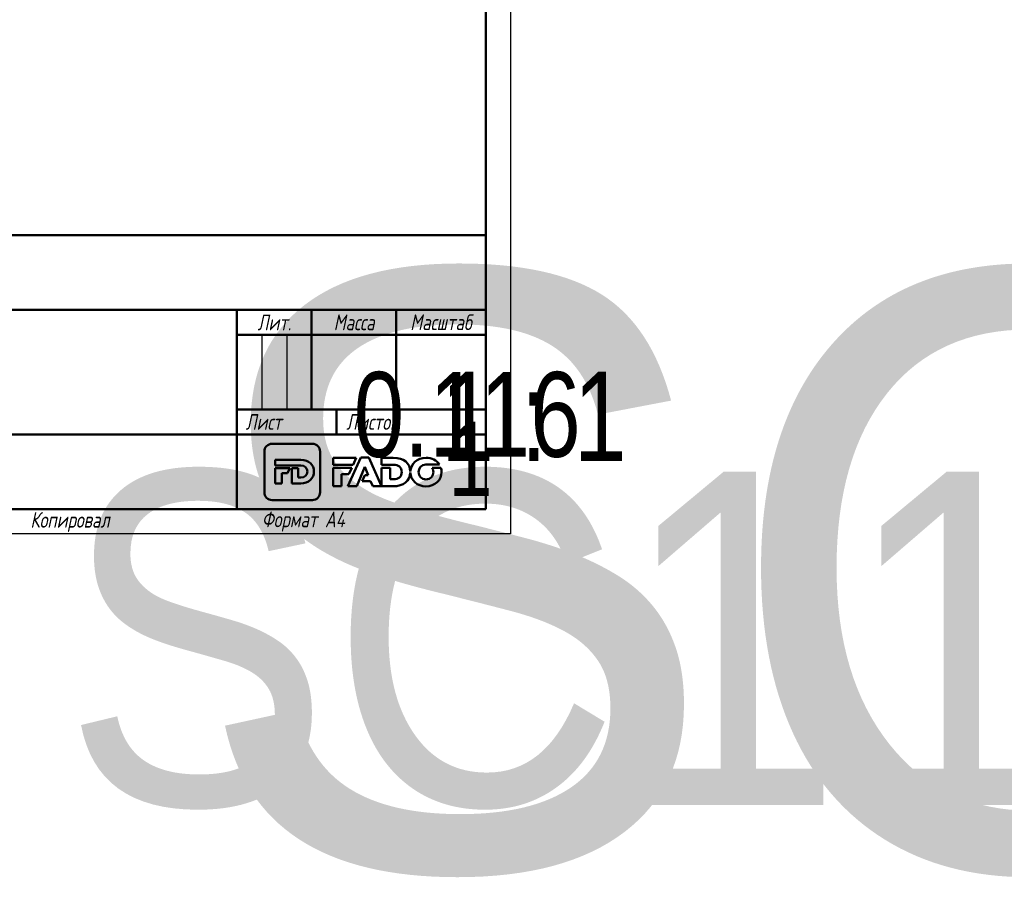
# Model space of a CAD drawing. Header units: millimetres. Extents: x -119 to 738, y -69 to 356.
# Tile 16 of 19: x 111 to 309, y -69 to 103. Entities that reach past the tile are written whole.
import ezdxf
from ezdxf.enums import TextEntityAlignment as Align

# ---------------------------------------------------------------- set-up
doc = ezdxf.new("R2018")
doc.units = ezdxf.units.MM
for name, color, linetype, lineweight in [('Заголовок (ГОСТ)', 7, 'Continuous', 50), ('Кромка (ГОСТ)', 7, 'Continuous', 50), ('Эскизная геометрия (ГОСТ)', 7, 'Continuous', 50)]:
    doc.layers.add(name, color=color, linetype=linetype, lineweight=lineweight)
doc.styles.get("Standard").update_dxf_attribs({"font": 'GOST Common Italic.ttf'})
doc.styles.add('Альтернативный текст (ГОСТ)', font='txt', dxfattribs={"width": 0.8})

# ---------------------------------------------------------------- blocks, each defined once
blk = doc.blocks.new('Основные надписи ГОСТ - Форма 1')
at = {"layer": 'Заголовок (ГОСТ)'}
for p, q in [((0, 55), (185, 55)), ((185, 0), (185, 55)), ((65, 40), (185, 40)), ((135, 40), (135, 0)), ((150, 40), (150, 20)), ((167, 40), (167, 20)), ((135, 35), (185, 35)), ((135, 20), (185, 20)), ((155, 20), (155, 15)), ((65, 15), (185, 15)), ((185, 0), (0, 0))]:
    blk.add_line(p, q, dxfattribs=at)
at = {"layer": 'Заголовок (ГОСТ)', "linetype": 'Continuous', "lineweight": 25}
for p, q in [((140, 35), (140, 20)), ((145, 35), (145, 20))]:
    blk.add_line(p, q, dxfattribs=at)
at = {"layer": 'Заголовок (ГОСТ)', "char_height": 3.17, "style": 'Альтернативный текст (ГОСТ)'}
for s, insert, width, attachment_point in [('\\fGOST Common|b0|i1;\\H3.1700;Лит.', (142.52, 37.49), 14.9766, 5), ('\\fGOST Common|b0|i1;\\H3.1700;Масса', (158.55, 37.51), 16.9878, 5), ('\\fGOST Common|b0|i1;\\H3.1700;Масштаб', (176.02, 37.53), 17.8316, 5), ('\\fGOST Common|b0|i1;\\H3.1700;Лист', (140.37, 17.5), 10.5071, 5), ('\\fGOST Common|b0|i1;\\H3.1700;Листов', (162.21, 17.5), 14.3668, 5), ('\\A1;', (150.6, 17.54), 8.8313, 5), ('\\fGOST Common|b0|i1;\\H3.1700;Копировал', (93.48, -0.59), 19.7871, 1)]:
    blk.add_mtext(s, dxfattribs=dict(at, insert=insert, width=width, attachment_point=attachment_point))
at = {"layer": 'Заголовок (ГОСТ)', "lineweight": 30, "flags": 104}
for tag, height, width, p in [('Изм1', 2.89, 0.7, (3.51, 52.52)), ('Лист1', 2.89, 0.7, (12.03, 52.52)), ('Докум1', 2.89, 0.7, (28.54, 52.48)), ('Изм2', 2.89, 0.7, (3.5, 47.52)), ('Лист2', 2.89, 0.7, (12.01, 47.5)), ('Докум2', 2.89, 0.7, (28.53, 47.5)), ('Изм3', 2.89, 0.7, (3.5, 42.5)), ('Лист3', 2.89, 0.7, (12.01, 42.51)), ('Докум3', 2.89, 0.7, (28.51, 42.48)), ('Изм4', 2.89, 0.7, (3.51, 37.5)), ('Лист4', 2.89, 0.7, (12, 37.53)), ('Докум4', 2.89, 0.7, (28.51, 37.52)), ('НАИМЕНОВАНИЕ', 5, 0.8, (100.03, 29.98)), ('Литера', 3.5, 0.8, (137.52, 27.25)), ('Литера2', 3.5, 0.8, (142.51, 27.22)), ('Литера3', 3.5, 0.8, (147.52, 27.21)), ('Масса', 3.5, 0.8, (158.47, 27.53)), ('Масштаб', 3.5, 0.8, (176, 27.6)), ('Тип_документа', 3.17, 0.8, (100.08, 17.56)), ('Листов', 3.17, 0.8, (177.46, 17.58)), ('Материал_Класс', 3.5, 0.9, (100, 7.5)), ('Материал_Наим.', 3.5, 0.9, (100, 7.5))]:
    blk.add_attdef(tag, text='', height=height, dxfattribs=dict(at, width=width)).set_placement(p, align=Align.MIDDLE_CENTER)
for tag, height, width, p in [('Подп1', 2.89, 0.7, (40.01, 52.51)), ('Дата1', 2, 0.7, (55.01, 52.51)), ('Подп2', 2.89, 0.7, (40.01, 47.5)), ('Дата2', 2, 0.7, (55.01, 47.49)), ('Подп3', 2.89, 0.7, (40.01, 42.51)), ('Дата3', 2, 0.7, (55.02, 42.52)), ('Подп4', 2.89, 0.7, (40.01, 37.51)), ('Дата4', 2, 0.7, (55.02, 37.51)), ('АВТОР', 3.17, 0.8, (17.41, 27.49)), ('Разработал_Подп.', 2.89, 0.7, (40.05, 27.51)), ('ДАТА_СОЗДАНИЯ', 2, 0.7, (55.01, 27.51)), ('ПРОВЕРИЛ', 3.17, 0.8, (17.41, 22.53)), ('Проверил_Подп.', 2.89, 0.7, (40.05, 22.52)), ('ДАТА_ПРОВЕРКИ', 2, 0.7, (55.02, 22.51)), ('ТЕХНОЛОГ', 3.17, 0.8, (17.33, 17.54)), ('Технолог_Подп.', 2.89, 0.7, (40.05, 17.51)), ('Технолог_Дата', 2, 0.7, (55.01, 17.5)), ('НАЧ._ОТДЕЛА', 3.17, 0.8, (17.46, 12.45)), ('Руководитель_Подп.', 2.89, 0.7, (40.01, 12.5)), ('Должность_руководителя', 3.17, 0.8, (0.52, 12.51)), ('Руководитель_Дата', 2, 0.7, (55.01, 12.51)), ('НОРМОКОНТРОЛЬ', 3.17, 0.8, (17.37, 7.48)), ('Нормоконтроль_Подп.', 2.89, 0.7, (40.05, 7.52)), ('ДАТА_НОРМОКОНТРОЛЯ', 2, 0.7, (55.02, 7.51)), ('УТВЕРДИЛ', 3.17, 0.8, (17.4, 2.51)), ('Утвердил_Подп.', 2.89, 0.7, (40.05, 2.51)), ('ДАТА_УТВЕРЖДЕНИЯ', 2, 0.7, (55.01, 2.5))]:
    blk.add_attdef(tag, text='', height=height, dxfattribs=dict(at, width=width)).set_placement(p, align=Align.MIDDLE_LEFT)
for tag, height, p in [('ОБОЗНАЧЕНИЕ', 5, (125.33, 47.56)), ('ОРГАНИЗАЦИЯ', 3.5, (160.02, 7.6))]:
    blk.add_attdef(tag, text='', height=height, dxfattribs=at).set_placement(p, align=Align.MIDDLE_CENTER)
at = {"layer": 'Заголовок (ГОСТ)', "lineweight": 30, "width": 0.9, "flags": 104}
blk.add_attdef('Материал_ГОСТ', text='', height=3.5, dxfattribs=at).set_placement((134.04, 4.06), align=Align.MIDDLE_RIGHT)
blk = doc.blocks.new('Рамки ГОСТ_ граница 297x210')
at = {"layer": 'Кромка (ГОСТ)', "lineweight": 25}
for p, q in [((210, 297), (210, 0)), ((210, 0), (0, 0))]:
    blk.add_line(p, q, dxfattribs=at)
at = {"layer": 'Кромка (ГОСТ)'}
for p, q in [((205, 5), (205, 292)), ((20, 5), (205, 5))]:
    blk.add_line(p, q, dxfattribs=at)
at = {"layer": 'Кромка (ГОСТ)', "insert": (160, 4.5), "char_height": 3.17, "attachment_point": 1, "style": 'Альтернативный текст (ГОСТ)'}
blk.add_mtext('\\A1;\\fGOST Common|b0|i1;\\H3.1700;Формат A4', dxfattribs=at)

msp = doc.modelspace()

# ---------------------------------------------------------------- linework, layer by layer
at = {"layer": 'Эскизная геометрия (ГОСТ)', "linetype": 'Continuous'}
for p, q in [((170.162, 18.108), (162.063, 18.108)), ((160.505, 16.535), (160.505, 8.364)), ((171.722, 8.364), (171.722, 16.535)), ((162.71, 14.89), (162.71, 13.741)), ((167.836, 14.89), (162.71, 14.89)), ((162.71, 13.741), (167.856, 13.741)), ((162.71, 13.204), (162.71, 10.161)), ((165.622, 13.204), (162.71, 13.204)), ((164.009, 10.161), (164.009, 12.176)), ((164.009, 12.176), (165.186, 12.176)), ((165.186, 12.176), (165.622, 13.204)), ((167.326, 13.204), (166.027, 13.204)), ((166.027, 13.204), (166.027, 10.161)), ((167.326, 11.323), (167.326, 13.204)), ((162.71, 10.161), (164.009, 10.161)), ((166.027, 10.161), (167.809, 10.161)), ((167.856, 11.323), (167.326, 11.323)), ((162.063, 6.793), (170.162, 6.793))]:
    msp.add_line(p, q, dxfattribs=at)
at = {"layer": 'Эскизная геометрия (ГОСТ)'}
for p, q in [((174.341, 15.304), (174.341, 13.909)), ((178.997, 15.304), (174.341, 15.304)), ((174.341, 13.909), (178.375, 13.909)), ((179.882, 15.346), (177.299, 9.565)), ((178.375, 13.909), (178.997, 15.304)), ((181.502, 15.346), (179.882, 15.346)), ((184.085, 9.565), (181.502, 15.346)), ((184.085, 15.303), (184.085, 13.909)), ((186.426, 15.303), (184.085, 15.303)), ((184.085, 13.909), (186.452, 13.909)), ((192.989, 13.922), (195.708, 13.922)), ((174.341, 13.29), (174.341, 9.564)), ((178.098, 13.29), (174.341, 13.29)), ((176.022, 9.564), (176.022, 11.979)), ((176.022, 11.979), (177.512, 11.979)), ((177.512, 11.979), (178.098, 13.29)), ((179.066, 9.565), (180.68, 13.459)), ((180.68, 13.459), (181.355, 11.827)), ((184.085, 13.29), (184.085, 9.566)), ((185.766, 13.29), (184.085, 13.29)), ((185.766, 10.975), (185.766, 13.29)), ((189.851, 12.543), (189.847, 12.543)), ((189.847, 12.35), (189.849, 12.35)), ((196.008, 13.285), (194.227, 13.285)), ((180.699, 11.827), (180.191, 10.589)), ((180.191, 10.589), (181.841, 10.589)), ((181.355, 11.827), (180.699, 11.827)), ((181.841, 10.589), (182.282, 9.565)), ((186.452, 10.975), (185.766, 10.975)), ((174.341, 9.564), (176.022, 9.564)), ((177.299, 9.565), (179.066, 9.565)), ((182.282, 9.565), (184.085, 9.565)), ((184.085, 9.566), (186.391, 9.566))]:
    msp.add_line(p, q, dxfattribs=at)
at = {"layer": 'Эскизная геометрия (ГОСТ)', "linetype": 'Continuous'}
for points in [[(162.063, 18.108), (161.204, 18.108), (160.505, 17.403), (160.505, 16.535)], [(171.722, 16.535), (171.722, 17.403), (171.023, 18.108), (170.162, 18.108)], [(170.481, 12.539), (170.481, 13.917), (169.51, 14.89), (167.836, 14.89)], [(167.809, 10.161), (169.496, 10.161), (170.481, 11.175), (170.481, 12.539)], [(167.856, 13.741), (168.633, 13.741), (169.149, 13.289), (169.149, 12.532)], [(169.149, 12.532), (169.149, 11.757), (168.633, 11.323), (167.856, 11.323)], [(160.505, 8.364), (160.505, 7.496), (161.204, 6.793), (162.063, 6.793)], [(170.162, 6.793), (171.023, 6.793), (171.722, 7.496), (171.722, 8.364)]]:
    msp.add_open_spline(points, degree=3, dxfattribs=at)
at = {"layer": 'Эскизная геометрия (ГОСТ)'}
for points in [[(189.847, 12.543), (189.801, 14.167), (188.552, 15.303), (186.426, 15.303)], [(186.452, 13.909), (187.456, 13.909), (188.124, 13.361), (188.124, 12.443)], [(193.003, 15.304), (191.244, 15.304), (189.914, 14.079), (189.851, 12.543)], [(191.511, 12.429), (191.511, 13.243), (192.103, 13.922), (192.989, 13.922)], [(195.708, 13.922), (195.174, 14.754), (194.19, 15.304), (193.003, 15.304)], [(186.391, 9.566), (188.53, 9.566), (189.796, 10.745), (189.847, 12.35)], [(188.124, 12.443), (188.124, 11.5), (187.456, 10.975), (186.452, 10.975)], [(189.849, 12.35), (189.892, 10.784), (191.214, 9.554), (192.989, 9.554)], [(193.003, 10.937), (192.12, 10.937), (191.511, 11.631), (191.511, 12.429)], [(192.989, 9.554), (194.791, 9.554), (196.144, 10.842), (196.144, 12.429)], [(194.49, 12.429), (194.49, 11.616), (193.898, 10.937), (193.003, 10.937)], [(194.227, 13.285), (194.396, 13.04), (194.49, 12.742), (194.49, 12.429)], [(196.144, 12.429), (196.144, 12.728), (196.097, 13.015), (196.008, 13.285)]]:
    msp.add_open_spline(points, degree=3, dxfattribs=at)

# ---------------------------------------------------------------- block references
msp.add_blockref('Рамки ГОСТ_ граница 297x210', (0, 0))
ref = msp.add_blockref('Основные надписи ГОСТ - Форма 1', (20, 5))
lines = msp.add_mtext('SC11 ', dxfattribs={"layer": 'Заголовок (ГОСТ)', "insert": (145.326, 52.559), "char_height": 119.843, "attachment_point": 1})
ref.add_attrib('ОБОЗНАЧЕНИЕ', '', (145.326, 52.559), dxfattribs={"flags": 104}).embed_mtext(lines)
lines = msp.add_mtext('\\W0.8000;', dxfattribs={"layer": 'Заголовок (ГОСТ)', "insert": (120.031, 34.975), "char_height": 69.6093, "attachment_point": 1})
ref.add_attrib('НАИМЕНОВАНИЕ', '', (120.031, 34.975), dxfattribs={"flags": 104}).embed_mtext(lines)
lines = msp.add_mtext('\\W0.8000;', dxfattribs={"layer": 'Заголовок (ГОСТ)', "insert": (120.078, 22.558), "char_height": 69.7033, "attachment_point": 1})
ref.add_attrib('Тип_документа', '', (120.078, 22.558), dxfattribs={"flags": 104}).embed_mtext(lines)
lines = msp.add_mtext('\\W0.9000;', dxfattribs={"layer": 'Заголовок (ГОСТ)', "insert": (120, 12.5), "char_height": 67.2576, "attachment_point": 1})
ref.add_attrib('Материал_Класс', '', (120, 12.5), dxfattribs={"flags": 104}).embed_mtext(lines)
lines = msp.add_mtext('\\W0.9000;SC11 18.03.2020', dxfattribs={"layer": 'Заголовок (ГОСТ)', "insert": (120, 12.5), "char_height": 66.97542, "attachment_point": 1})
ref.add_attrib('Материал_Наим.', '', (120, 12.5), dxfattribs={"flags": 104}).embed_mtext(lines)
lines = msp.add_mtext('\\W0.9000;', dxfattribs={"layer": 'Заголовок (ГОСТ)', "insert": (154.04, 9.057), "char_height": 66.7532, "attachment_point": 1})
ref.add_attrib('Материал_ГОСТ', '', (154.04, 9.057), dxfattribs={"flags": 104}).embed_mtext(lines)
lines = msp.add_mtext('\\W0.8000;', dxfattribs={"layer": 'Заголовок (ГОСТ)', "insert": (157.52, 32.251), "char_height": 5.0288, "attachment_point": 1})
ref.add_attrib('Литера', '', (157.52, 32.251), dxfattribs={"flags": 104}).embed_mtext(lines)
lines = msp.add_mtext('\\W0.8000;', dxfattribs={"layer": 'Заголовок (ГОСТ)', "insert": (162.512, 32.221), "char_height": 5.0288, "attachment_point": 1})
ref.add_attrib('Литера2', '', (162.512, 32.221), dxfattribs={"flags": 104}).embed_mtext(lines)
lines = msp.add_mtext('\\W0.8000;', dxfattribs={"layer": 'Заголовок (ГОСТ)', "insert": (167.518, 32.211), "char_height": 5.017, "attachment_point": 1})
ref.add_attrib('Литера3', '', (167.518, 32.211), dxfattribs={"flags": 104}).embed_mtext(lines)
lines = msp.add_mtext('\\W0.8000;0.116', dxfattribs={"layer": 'Заголовок (ГОСТ)', "insert": (178.469, 32.533), "char_height": 17.04355, "attachment_point": 1})
ref.add_attrib('Масса', '', (178.469, 32.533), dxfattribs={"flags": 104}).embed_mtext(lines)
lines = msp.add_mtext('\\W0.8000;1 : 1', dxfattribs={"layer": 'Заголовок (ГОСТ)', "insert": (195.997, 32.603), "char_height": 17.94756, "attachment_point": 1})
ref.add_attrib('Масштаб', '', (195.997, 32.603), dxfattribs={"flags": 104}).embed_mtext(lines)
lines = msp.add_mtext('\\W0.8000;1', dxfattribs={"layer": 'Заголовок (ГОСТ)', "insert": (197.459, 22.579), "char_height": 14.9653, "attachment_point": 1})
ref.add_attrib('Листов', '', (197.459, 22.579), dxfattribs={"flags": 104}).embed_mtext(lines)

doc.saveas('drawing.dxf')
